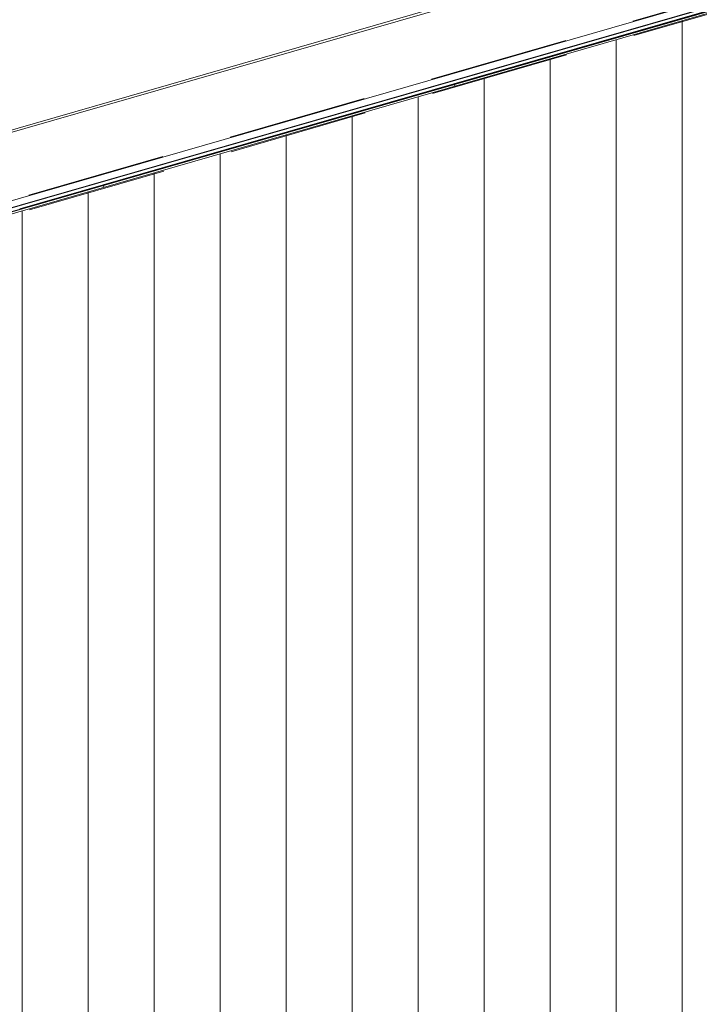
# Model space of a CAD drawing. Header units: millimetres. Extents: x -65 to 293624, y -1905 to 31061.
# Tile 53 of 256: x 36347 to 37376, y 17035 to 18527. Entities that reach past the tile are written whole.
import ezdxf

# ---------------------------------------------------------------- set-up
doc = ezdxf.new("R2010")
doc.units = ezdxf.units.MM
doc.header["$MEASUREMENT"] = 0
doc.linetypes.add('Hidden Line', pattern=[317.5, 211.666667, -105.833333])
for name, color, linetype in [('00 2D joon.AR', 7, 'Continuous'), ('1247 Fassaadi valgusti.AR', 7, 'Continuous'), ('1263 Katuse alusserv.AR', 7, 'Continuous'), ('1264 Katusevarustus.AR', 7, 'Continuous')]:
    doc.layers.add(name, color=color, linetype=linetype)

# ---------------------------------------------------------------- blocks, each defined once
blk = doc.blocks.new('*X255', base_point=(-38239, 12361.4))
at = {"layer": '1263 Katuse alusserv.AR', "color": 7, "linetype": 'Continuous', "lineweight": 13}
for p, q in [((37005.5, 18428.7), (37006.2, 18426.1)), ((36473.6, 18275.5), (36474.3, 18272.7))]:
    blk.add_line(p, q, dxfattribs=at)
blk.add_point((37006.2, 18426.1), dxfattribs=at)
blk.add_point((37006.2, 18426.1), dxfattribs=at)
blk.add_point((37006.2, 18426.1), dxfattribs=at)
blk.add_point((37006.2, 18426.1), dxfattribs=at)
blk = doc.blocks.new('*X256', base_point=(-38239, 12361.4))
at = {"layer": '1263 Katuse alusserv.AR', "color": 7, "linetype": 'Continuous', "lineweight": 13}
for p, q in [((37005.5, 18428.7), (37006.2, 18426.1)), ((36473.6, 18275.5), (36474.3, 18272.7))]:
    blk.add_line(p, q, dxfattribs=at)
blk.add_point((37006.2, 18426.1), dxfattribs=at)
blk.add_point((37006.2, 18426.1), dxfattribs=at)
blk.add_point((37006.2, 18426.1), dxfattribs=at)
blk.add_point((37006.2, 18426.1), dxfattribs=at)
blk = doc.blocks.new('*X261', base_point=(-38239, 12361.4))
at = {"layer": '1263 Katuse alusserv.AR', "color": 7, "linetype": 'Continuous', "lineweight": 13}
for p, q in [((37350.6, 18525.4), (37350.6, 18464.4)), ((37350.6, 18525.4), (37350.6, 18464.4)), ((37250.6, 18496.6), (37250.6, 18464.4)), ((37250.6, 18496.6), (37250.6, 18464.4)), ((37150.6, 18467.7), (37150.6, 18464.4)), ((37150.6, 18467.7), (37150.6, 18464.4)), ((37150.6, 18464.4), (37150.6, 18400.5)), ((37150.6, 18464.4), (37150.6, 18400.5)), ((37250.6, 18464.4), (37250.6, 18400.5)), ((37250.6, 18464.4), (37250.6, 18400.5)), ((37350.6, 18464.4), (37350.6, 18400.5)), ((37350.6, 18464.4), (37350.6, 18400.5)), ((37050.6, 18438.9), (37050.6, 18400.5)), ((37050.6, 18438.9), (37050.6, 18400.5)), ((36950.6, 18410.1), (36950.6, 18400.5)), ((36950.6, 18410.1), (36950.6, 18400.5)), ((36950.6, 18400.5), (36950.6, 18336.6)), ((36950.6, 18400.5), (36950.6, 18336.6)), ((37050.6, 18400.5), (37050.6, 18336.6)), ((37050.6, 18400.5), (37050.6, 18336.6)), ((37150.6, 18400.5), (37150.6, 18336.6)), ((37150.6, 18400.5), (37150.6, 18336.6)), ((37250.6, 18400.5), (37250.6, 18336.6)), ((37250.6, 18400.5), (37250.6, 18336.6)), ((37350.6, 18400.5), (37350.6, 18336.6)), ((37350.6, 18400.5), (37350.6, 18336.6)), ((36850.6, 18381.2), (36850.6, 18336.6)), ((36850.6, 18381.2), (36850.6, 18336.6)), ((36750.6, 18352.4), (36750.6, 18336.6)), ((36750.6, 18352.4), (36750.6, 18336.6)), ((36750.6, 18336.6), (36750.6, 18272.7)), ((36750.6, 18336.6), (36750.6, 18272.7)), ((36850.6, 18336.6), (36850.6, 18272.7)), ((36850.6, 18336.6), (36850.6, 18272.7)), ((36950.6, 18336.6), (36950.6, 18272.7)), ((36950.6, 18336.6), (36950.6, 18272.7)), ((37050.6, 18336.6), (37050.6, 18272.7)), ((37050.6, 18336.6), (37050.6, 18272.7)), ((37150.6, 18336.6), (37150.6, 18272.7)), ((37150.6, 18336.6), (37150.6, 18272.7)), ((37250.6, 18336.6), (37250.6, 18272.7)), ((37250.6, 18336.6), (37250.6, 18272.7)), ((37350.6, 18336.6), (37350.6, 18272.7)), ((37350.6, 18336.6), (37350.6, 18272.7)), ((36650.6, 18323.5), (36650.6, 18272.7)), ((36650.6, 18323.5), (36650.6, 18272.7)), ((36550.6, 18294.7), (36550.6, 18272.7)), ((36550.6, 18294.7), (36550.6, 18272.7)), ((36450.6, 18265.9), (36450.6, 18208.8)), ((36450.6, 18265.9), (36450.6, 18208.8)), ((36550.6, 18272.7), (36550.6, 18208.8)), ((36550.6, 18272.7), (36550.6, 18208.8)), ((36650.6, 18272.7), (36650.6, 18208.8)), ((36650.6, 18272.7), (36650.6, 18208.8)), ((36750.6, 18272.7), (36750.6, 18208.8)), ((36750.6, 18272.7), (36750.6, 18208.8)), ((36850.6, 18272.7), (36850.6, 18208.8)), ((36850.6, 18272.7), (36850.6, 18208.8)), ((36950.6, 18272.7), (36950.6, 18208.8)), ((36950.6, 18272.7), (36950.6, 18208.8)), ((37050.6, 18272.7), (37050.6, 18208.8)), ((37050.6, 18272.7), (37050.6, 18208.8)), ((37150.6, 18272.7), (37150.6, 18208.8)), ((37150.6, 18272.7), (37150.6, 18208.8)), ((37250.6, 18272.7), (37250.6, 18208.8)), ((37250.6, 18272.7), (37250.6, 18208.8)), ((37350.6, 18272.7), (37350.6, 18208.8)), ((37350.6, 18272.7), (37350.6, 18208.8)), ((36350.6, 18237), (36350.6, 18208.8)), ((36350.6, 18237), (36350.6, 18208.8)), ((36350.6, 18208.8), (36350.6, 18144.9)), ((36350.6, 18208.8), (36350.6, 18144.9)), ((36450.6, 18208.8), (36450.6, 18144.9)), ((36450.6, 18208.8), (36450.6, 18144.9)), ((36550.6, 18208.8), (36550.6, 18144.9)), ((36550.6, 18208.8), (36550.6, 18144.9)), ((36650.6, 18208.8), (36650.6, 18144.9)), ((36650.6, 18208.8), (36650.6, 18144.9)), ((36750.6, 18208.8), (36750.6, 18144.9)), ((36750.6, 18208.8), (36750.6, 18144.9)), ((36850.6, 18208.8), (36850.6, 18144.9)), ((36850.6, 18208.8), (36850.6, 18144.9)), ((36950.6, 18208.8), (36950.6, 18144.9)), ((36950.6, 18208.8), (36950.6, 18144.9)), ((37050.6, 18208.8), (37050.6, 18144.9)), ((37050.6, 18208.8), (37050.6, 18144.9)), ((37150.6, 18208.8), (37150.6, 18144.9)), ((37150.6, 18208.8), (37150.6, 18144.9)), ((37250.6, 18208.8), (37250.6, 18144.9)), ((37250.6, 18208.8), (37250.6, 18144.9)), ((37350.6, 18208.8), (37350.6, 18144.9)), ((37350.6, 18208.8), (37350.6, 18144.9)), ((36350.6, 18144.9), (36350.6, 18080.9)), ((36350.6, 18144.9), (36350.6, 18080.9)), ((36450.6, 18144.9), (36450.6, 18080.9)), ((36450.6, 18144.9), (36450.6, 18080.9)), ((36550.6, 18144.9), (36550.6, 18080.9)), ((36550.6, 18144.9), (36550.6, 18080.9)), ((36650.6, 18144.9), (36650.6, 18080.9)), ((36650.6, 18144.9), (36650.6, 18080.9)), ((36750.6, 18144.9), (36750.6, 18080.9)), ((36750.6, 18144.9), (36750.6, 18080.9)), ((36850.6, 18144.9), (36850.6, 18080.9)), ((36850.6, 18144.9), (36850.6, 18080.9)), ((36950.6, 18144.9), (36950.6, 18080.9)), ((36950.6, 18144.9), (36950.6, 18080.9)), ((37050.6, 18144.9), (37050.6, 18080.9)), ((37050.6, 18144.9), (37050.6, 18080.9)), ((37150.6, 18144.9), (37150.6, 18080.9)), ((37150.6, 18144.9), (37150.6, 18080.9)), ((37250.6, 18144.9), (37250.6, 18080.9)), ((37250.6, 18144.9), (37250.6, 18080.9)), ((37350.6, 18144.9), (37350.6, 18080.9)), ((37350.6, 18144.9), (37350.6, 18080.9)), ((36350.6, 18080.9), (36350.6, 18017)), ((36350.6, 18080.9), (36350.6, 18017)), ((36450.6, 18080.9), (36450.6, 18017)), ((36450.6, 18080.9), (36450.6, 18017)), ((36550.6, 18080.9), (36550.6, 18017)), ((36550.6, 18080.9), (36550.6, 18017)), ((36650.6, 18080.9), (36650.6, 18017)), ((36650.6, 18080.9), (36650.6, 18017)), ((36750.6, 18080.9), (36750.6, 18017)), ((36750.6, 18080.9), (36750.6, 18017)), ((36850.6, 18080.9), (36850.6, 18017)), ((36850.6, 18080.9), (36850.6, 18017)), ((36950.6, 18080.9), (36950.6, 18017)), ((36950.6, 18080.9), (36950.6, 18017)), ((37050.6, 18080.9), (37050.6, 18017)), ((37050.6, 18080.9), (37050.6, 18017)), ((37150.6, 18080.9), (37150.6, 18017)), ((37150.6, 18080.9), (37150.6, 18017)), ((37250.6, 18080.9), (37250.6, 18017)), ((37250.6, 18080.9), (37250.6, 18017)), ((37350.6, 18080.9), (37350.6, 18017)), ((37350.6, 18080.9), (37350.6, 18017)), ((36350.6, 18017), (36350.6, 17953.1)), ((36350.6, 18017), (36350.6, 17953.1)), ((36450.6, 18017), (36450.6, 17953.1)), ((36450.6, 18017), (36450.6, 17953.1)), ((36550.6, 18017), (36550.6, 17953.1)), ((36550.6, 18017), (36550.6, 17953.1)), ((36650.6, 18017), (36650.6, 17953.1)), ((36650.6, 18017), (36650.6, 17953.1)), ((36750.6, 18017), (36750.6, 17953.1)), ((36750.6, 18017), (36750.6, 17953.1)), ((36850.6, 18017), (36850.6, 17953.1)), ((36850.6, 18017), (36850.6, 17953.1)), ((36950.6, 18017), (36950.6, 17953.1)), ((36950.6, 18017), (36950.6, 17953.1)), ((37050.6, 18017), (37050.6, 17953.1)), ((37050.6, 18017), (37050.6, 17953.1)), ((37150.6, 18017), (37150.6, 17953.1)), ((37150.6, 18017), (37150.6, 17953.1)), ((37250.6, 18017), (37250.6, 17953.1)), ((37250.6, 18017), (37250.6, 17953.1)), ((37350.6, 18017), (37350.6, 17953.1)), ((37350.6, 18017), (37350.6, 17953.1)), ((36350.6, 17953.1), (36350.6, 17889.2)), ((36350.6, 17953.1), (36350.6, 17889.2)), ((36450.6, 17953.1), (36450.6, 17889.2)), ((36450.6, 17953.1), (36450.6, 17889.2)), ((36550.6, 17953.1), (36550.6, 17889.2)), ((36550.6, 17953.1), (36550.6, 17889.2)), ((36650.6, 17953.1), (36650.6, 17889.2)), ((36650.6, 17953.1), (36650.6, 17889.2)), ((36750.6, 17953.1), (36750.6, 17889.2)), ((36750.6, 17953.1), (36750.6, 17889.2)), ((36850.6, 17953.1), (36850.6, 17889.2)), ((36850.6, 17953.1), (36850.6, 17889.2)), ((36950.6, 17953.1), (36950.6, 17889.2)), ((36950.6, 17953.1), (36950.6, 17889.2)), ((37050.6, 17953.1), (37050.6, 17889.2)), ((37050.6, 17953.1), (37050.6, 17889.2)), ((37150.6, 17953.1), (37150.6, 17889.2)), ((37150.6, 17953.1), (37150.6, 17889.2)), ((37250.6, 17953.1), (37250.6, 17889.2)), ((37250.6, 17953.1), (37250.6, 17889.2)), ((37350.6, 17953.1), (37350.6, 17889.2)), ((37350.6, 17953.1), (37350.6, 17889.2)), ((36350.6, 17889.2), (36350.6, 17825.3)), ((36350.6, 17889.2), (36350.6, 17825.3)), ((36450.6, 17889.2), (36450.6, 17825.3)), ((36450.6, 17889.2), (36450.6, 17825.3)), ((36550.6, 17889.2), (36550.6, 17825.3)), ((36550.6, 17889.2), (36550.6, 17825.3)), ((36650.6, 17889.2), (36650.6, 17825.3)), ((36650.6, 17889.2), (36650.6, 17825.3)), ((36750.6, 17889.2), (36750.6, 17825.3)), ((36750.6, 17889.2), (36750.6, 17825.3)), ((36850.6, 17889.2), (36850.6, 17825.3)), ((36850.6, 17889.2), (36850.6, 17825.3)), ((36950.6, 17889.2), (36950.6, 17825.3)), ((36950.6, 17889.2), (36950.6, 17825.3)), ((37050.6, 17889.2), (37050.6, 17825.3)), ((37050.6, 17889.2), (37050.6, 17825.3)), ((37150.6, 17889.2), (37150.6, 17825.3)), ((37150.6, 17889.2), (37150.6, 17825.3)), ((37250.6, 17889.2), (37250.6, 17825.3)), ((37250.6, 17889.2), (37250.6, 17825.3)), ((37350.6, 17889.2), (37350.6, 17825.3)), ((37350.6, 17889.2), (37350.6, 17825.3)), ((36350.6, 17825.3), (36350.6, 17761.4)), ((36350.6, 17825.3), (36350.6, 17761.4)), ((36450.6, 17825.3), (36450.6, 17761.4)), ((36450.6, 17825.3), (36450.6, 17761.4)), ((36550.6, 17825.3), (36550.6, 17761.4)), ((36550.6, 17825.3), (36550.6, 17761.4)), ((36650.6, 17825.3), (36650.6, 17761.4)), ((36650.6, 17825.3), (36650.6, 17761.4)), ((36750.6, 17825.3), (36750.6, 17761.4)), ((36750.6, 17825.3), (36750.6, 17761.4)), ((36850.6, 17825.3), (36850.6, 17761.4)), ((36850.6, 17825.3), (36850.6, 17761.4)), ((36950.6, 17825.3), (36950.6, 17761.4)), ((36950.6, 17825.3), (36950.6, 17761.4)), ((37050.6, 17825.3), (37050.6, 17761.4)), ((37050.6, 17825.3), (37050.6, 17761.4)), ((37150.6, 17825.3), (37150.6, 17761.4)), ((37150.6, 17825.3), (37150.6, 17761.4)), ((37250.6, 17825.3), (37250.6, 17761.4)), ((37250.6, 17825.3), (37250.6, 17761.4)), ((37350.6, 17825.3), (37350.6, 17761.4)), ((37350.6, 17825.3), (37350.6, 17761.4)), ((36350.6, 17761.4), (36350.6, 17697.4)), ((36350.6, 17761.4), (36350.6, 17697.4)), ((36450.6, 17761.4), (36450.6, 17697.4)), ((36450.6, 17761.4), (36450.6, 17697.4)), ((36550.6, 17761.4), (36550.6, 17697.4)), ((36550.6, 17761.4), (36550.6, 17697.4)), ((36650.6, 17761.4), (36650.6, 17697.4)), ((36650.6, 17761.4), (36650.6, 17697.4)), ((36750.6, 17761.4), (36750.6, 17697.4)), ((36750.6, 17761.4), (36750.6, 17697.4)), ((36850.6, 17761.4), (36850.6, 17697.4)), ((36850.6, 17761.4), (36850.6, 17697.4)), ((36950.6, 17761.4), (36950.6, 17697.4)), ((36950.6, 17761.4), (36950.6, 17697.4)), ((37050.6, 17761.4), (37050.6, 17697.4)), ((37050.6, 17761.4), (37050.6, 17697.4)), ((37150.6, 17761.4), (37150.6, 17697.4)), ((37150.6, 17761.4), (37150.6, 17697.4)), ((37250.6, 17761.4), (37250.6, 17697.4)), ((37250.6, 17761.4), (37250.6, 17697.4)), ((37350.6, 17761.4), (37350.6, 17697.4)), ((37350.6, 17761.4), (37350.6, 17697.4)), ((36350.6, 17697.4), (36350.6, 17633.5)), ((36350.6, 17697.4), (36350.6, 17633.5)), ((36450.6, 17697.4), (36450.6, 17633.5)), ((36450.6, 17697.4), (36450.6, 17633.5)), ((36550.6, 17697.4), (36550.6, 17633.5)), ((36550.6, 17697.4), (36550.6, 17633.5)), ((36650.6, 17697.4), (36650.6, 17633.5)), ((36650.6, 17697.4), (36650.6, 17633.5)), ((36750.6, 17697.4), (36750.6, 17633.5)), ((36750.6, 17697.4), (36750.6, 17633.5)), ((36850.6, 17697.4), (36850.6, 17633.5)), ((36850.6, 17697.4), (36850.6, 17633.5)), ((36950.6, 17697.4), (36950.6, 17633.5)), ((36950.6, 17697.4), (36950.6, 17633.5)), ((37050.6, 17697.4), (37050.6, 17633.5)), ((37050.6, 17697.4), (37050.6, 17633.5)), ((37150.6, 17697.4), (37150.6, 17633.5)), ((37150.6, 17697.4), (37150.6, 17633.5)), ((37250.6, 17697.4), (37250.6, 17633.5)), ((37250.6, 17697.4), (37250.6, 17633.5)), ((37350.6, 17697.4), (37350.6, 17633.5)), ((37350.6, 17697.4), (37350.6, 17633.5)), ((36350.6, 17633.5), (36350.6, 17569.6)), ((36350.6, 17633.5), (36350.6, 17569.6)), ((36450.6, 17633.5), (36450.6, 17569.6)), ((36450.6, 17633.5), (36450.6, 17569.6)), ((36550.6, 17633.5), (36550.6, 17569.6)), ((36550.6, 17633.5), (36550.6, 17569.6)), ((36650.6, 17633.5), (36650.6, 17569.6)), ((36650.6, 17633.5), (36650.6, 17569.6)), ((36750.6, 17633.5), (36750.6, 17569.6)), ((36750.6, 17633.5), (36750.6, 17569.6)), ((36850.6, 17633.5), (36850.6, 17569.6)), ((36850.6, 17633.5), (36850.6, 17569.6)), ((36950.6, 17633.5), (36950.6, 17569.6)), ((36950.6, 17633.5), (36950.6, 17569.6)), ((37050.6, 17633.5), (37050.6, 17569.6)), ((37050.6, 17633.5), (37050.6, 17569.6)), ((37150.6, 17633.5), (37150.6, 17569.6)), ((37150.6, 17633.5), (37150.6, 17569.6)), ((37250.6, 17633.5), (37250.6, 17569.6)), ((37250.6, 17633.5), (37250.6, 17569.6)), ((37350.6, 17633.5), (37350.6, 17569.6)), ((37350.6, 17633.5), (37350.6, 17569.6)), ((36350.6, 17569.6), (36350.6, 17505.7)), ((36350.6, 17569.6), (36350.6, 17505.7)), ((36450.6, 17569.6), (36450.6, 17505.7)), ((36450.6, 17569.6), (36450.6, 17505.7)), ((36550.6, 17569.6), (36550.6, 17505.7)), ((36550.6, 17569.6), (36550.6, 17505.7)), ((36650.6, 17569.6), (36650.6, 17505.7)), ((36650.6, 17569.6), (36650.6, 17505.7)), ((36750.6, 17569.6), (36750.6, 17505.7)), ((36750.6, 17569.6), (36750.6, 17505.7)), ((36850.6, 17569.6), (36850.6, 17505.7)), ((36850.6, 17569.6), (36850.6, 17505.7)), ((36950.6, 17569.6), (36950.6, 17505.7)), ((36950.6, 17569.6), (36950.6, 17505.7)), ((37050.6, 17569.6), (37050.6, 17505.7)), ((37050.6, 17569.6), (37050.6, 17505.7)), ((37150.6, 17569.6), (37150.6, 17505.7)), ((37150.6, 17569.6), (37150.6, 17505.7)), ((37250.6, 17569.6), (37250.6, 17505.7)), ((37250.6, 17569.6), (37250.6, 17505.7)), ((37350.6, 17569.6), (37350.6, 17505.7)), ((37350.6, 17569.6), (37350.6, 17505.7)), ((36350.6, 17505.7), (36350.6, 17441.8)), ((36350.6, 17505.7), (36350.6, 17441.8)), ((36450.6, 17505.7), (36450.6, 17441.8)), ((36450.6, 17505.7), (36450.6, 17441.8)), ((36550.6, 17505.7), (36550.6, 17441.8)), ((36550.6, 17505.7), (36550.6, 17441.8)), ((36650.6, 17505.7), (36650.6, 17441.8)), ((36650.6, 17505.7), (36650.6, 17441.8)), ((36750.6, 17505.7), (36750.6, 17441.8)), ((36750.6, 17505.7), (36750.6, 17441.8)), ((36850.6, 17505.7), (36850.6, 17441.8)), ((36850.6, 17505.7), (36850.6, 17441.8)), ((36950.6, 17505.7), (36950.6, 17441.8)), ((36950.6, 17505.7), (36950.6, 17441.8)), ((37050.6, 17505.7), (37050.6, 17441.8)), ((37050.6, 17505.7), (37050.6, 17441.8)), ((37150.6, 17505.7), (37150.6, 17441.8)), ((37150.6, 17505.7), (37150.6, 17441.8)), ((37250.6, 17505.7), (37250.6, 17441.8)), ((37250.6, 17505.7), (37250.6, 17441.8)), ((37350.6, 17505.7), (37350.6, 17441.8)), ((37350.6, 17505.7), (37350.6, 17441.8)), ((36350.6, 17441.8), (36350.6, 17377.9)), ((36350.6, 17441.8), (36350.6, 17377.9)), ((36450.6, 17441.8), (36450.6, 17377.9)), ((36450.6, 17441.8), (36450.6, 17377.9)), ((36550.6, 17441.8), (36550.6, 17377.9)), ((36550.6, 17441.8), (36550.6, 17377.9)), ((36650.6, 17441.8), (36650.6, 17377.9)), ((36650.6, 17441.8), (36650.6, 17377.9)), ((36750.6, 17441.8), (36750.6, 17377.9)), ((36750.6, 17441.8), (36750.6, 17377.9)), ((36850.6, 17441.8), (36850.6, 17377.9)), ((36850.6, 17441.8), (36850.6, 17377.9)), ((36950.6, 17441.8), (36950.6, 17377.9)), ((36950.6, 17441.8), (36950.6, 17377.9)), ((37050.6, 17441.8), (37050.6, 17377.9)), ((37050.6, 17441.8), (37050.6, 17377.9)), ((37150.6, 17441.8), (37150.6, 17377.9)), ((37150.6, 17441.8), (37150.6, 17377.9)), ((37250.6, 17441.8), (37250.6, 17377.9)), ((37250.6, 17441.8), (37250.6, 17377.9)), ((37350.6, 17441.8), (37350.6, 17377.9)), ((37350.6, 17441.8), (37350.6, 17377.9)), ((36350.6, 17377.9), (36350.6, 17313.9)), ((36350.6, 17377.9), (36350.6, 17313.9)), ((36450.6, 17377.9), (36450.6, 17313.9)), ((36450.6, 17377.9), (36450.6, 17313.9)), ((36550.6, 17377.9), (36550.6, 17313.9)), ((36550.6, 17377.9), (36550.6, 17313.9)), ((36650.6, 17377.9), (36650.6, 17313.9)), ((36650.6, 17377.9), (36650.6, 17313.9)), ((36750.6, 17377.9), (36750.6, 17313.9)), ((36750.6, 17377.9), (36750.6, 17313.9)), ((36850.6, 17377.9), (36850.6, 17313.9)), ((36850.6, 17377.9), (36850.6, 17313.9)), ((36950.6, 17377.9), (36950.6, 17313.9)), ((36950.6, 17377.9), (36950.6, 17313.9)), ((37050.6, 17377.9), (37050.6, 17313.9)), ((37050.6, 17377.9), (37050.6, 17313.9)), ((37150.6, 17377.9), (37150.6, 17313.9)), ((37150.6, 17377.9), (37150.6, 17313.9)), ((37250.6, 17377.9), (37250.6, 17313.9)), ((37250.6, 17377.9), (37250.6, 17313.9)), ((37350.6, 17377.9), (37350.6, 17313.9)), ((37350.6, 17377.9), (37350.6, 17313.9)), ((36350.6, 17313.9), (36350.6, 17250)), ((36350.6, 17313.9), (36350.6, 17250)), ((36450.6, 17313.9), (36450.6, 17250)), ((36450.6, 17313.9), (36450.6, 17250)), ((36550.6, 17313.9), (36550.6, 17250)), ((36550.6, 17313.9), (36550.6, 17250)), ((36650.6, 17313.9), (36650.6, 17250)), ((36650.6, 17313.9), (36650.6, 17250)), ((36750.6, 17313.9), (36750.6, 17250)), ((36750.6, 17313.9), (36750.6, 17250)), ((36850.6, 17313.9), (36850.6, 17250)), ((36850.6, 17313.9), (36850.6, 17250)), ((36950.6, 17313.9), (36950.6, 17250)), ((36950.6, 17313.9), (36950.6, 17250)), ((37050.6, 17313.9), (37050.6, 17250)), ((37050.6, 17313.9), (37050.6, 17250)), ((37150.6, 17313.9), (37150.6, 17250)), ((37150.6, 17313.9), (37150.6, 17250)), ((37250.6, 17313.9), (37250.6, 17250)), ((37250.6, 17313.9), (37250.6, 17250)), ((37350.6, 17313.9), (37350.6, 17250)), ((37350.6, 17313.9), (37350.6, 17250)), ((36350.6, 17250), (36350.6, 17186.1)), ((36350.6, 17250), (36350.6, 17186.1)), ((36450.6, 17250), (36450.6, 17186.1)), ((36450.6, 17250), (36450.6, 17186.1)), ((36550.6, 17250), (36550.6, 17186.1)), ((36550.6, 17250), (36550.6, 17186.1)), ((36650.6, 17250), (36650.6, 17186.1)), ((36650.6, 17250), (36650.6, 17186.1)), ((36750.6, 17250), (36750.6, 17186.1)), ((36750.6, 17250), (36750.6, 17186.1)), ((36850.6, 17250), (36850.6, 17186.1)), ((36850.6, 17250), (36850.6, 17186.1)), ((36950.6, 17250), (36950.6, 17186.1)), ((36950.6, 17250), (36950.6, 17186.1)), ((37050.6, 17250), (37050.6, 17186.1)), ((37050.6, 17250), (37050.6, 17186.1)), ((37150.6, 17250), (37150.6, 17186.1)), ((37150.6, 17250), (37150.6, 17186.1)), ((37250.6, 17250), (37250.6, 17186.1)), ((37250.6, 17250), (37250.6, 17186.1)), ((37350.6, 17250), (37350.6, 17186.1)), ((37350.6, 17250), (37350.6, 17186.1)), ((36350.6, 17186.1), (36350.6, 17122.2)), ((36350.6, 17186.1), (36350.6, 17122.2)), ((36450.6, 17186.1), (36450.6, 17122.2)), ((36450.6, 17186.1), (36450.6, 17122.2)), ((36550.6, 17186.1), (36550.6, 17122.2)), ((36550.6, 17186.1), (36550.6, 17122.2)), ((36650.6, 17186.1), (36650.6, 17122.2)), ((36650.6, 17186.1), (36650.6, 17122.2)), ((36750.6, 17186.1), (36750.6, 17122.2)), ((36750.6, 17186.1), (36750.6, 17122.2)), ((36850.6, 17186.1), (36850.6, 17122.2)), ((36850.6, 17186.1), (36850.6, 17122.2)), ((36950.6, 17186.1), (36950.6, 17122.2)), ((36950.6, 17186.1), (36950.6, 17122.2)), ((37050.6, 17186.1), (37050.6, 17122.2)), ((37050.6, 17186.1), (37050.6, 17122.2)), ((37150.6, 17186.1), (37150.6, 17122.2)), ((37150.6, 17186.1), (37150.6, 17122.2)), ((37250.6, 17186.1), (37250.6, 17122.2)), ((37250.6, 17186.1), (37250.6, 17122.2)), ((37350.6, 17186.1), (37350.6, 17122.2)), ((37350.6, 17186.1), (37350.6, 17122.2)), ((36350.6, 17122.2), (36350.6, 17058.3)), ((36350.6, 17122.2), (36350.6, 17058.3)), ((36450.6, 17122.2), (36450.6, 17058.3)), ((36450.6, 17122.2), (36450.6, 17058.3)), ((36550.6, 17122.2), (36550.6, 17058.3)), ((36550.6, 17122.2), (36550.6, 17058.3)), ((36650.6, 17122.2), (36650.6, 17058.3)), ((36650.6, 17122.2), (36650.6, 17058.3)), ((36750.6, 17122.2), (36750.6, 17058.3)), ((36750.6, 17122.2), (36750.6, 17058.3)), ((36850.6, 17122.2), (36850.6, 17058.3)), ((36850.6, 17122.2), (36850.6, 17058.3)), ((36950.6, 17122.2), (36950.6, 17058.3)), ((36950.6, 17122.2), (36950.6, 17058.3)), ((37050.6, 17122.2), (37050.6, 17058.3)), ((37050.6, 17122.2), (37050.6, 17058.3)), ((37150.6, 17122.2), (37150.6, 17058.3)), ((37150.6, 17122.2), (37150.6, 17058.3)), ((37250.6, 17122.2), (37250.6, 17058.3)), ((37250.6, 17122.2), (37250.6, 17058.3)), ((37350.6, 17122.2), (37350.6, 17058.3)), ((37350.6, 17122.2), (37350.6, 17058.3)), ((36350.6, 17058.3), (36350.6, 16994.4)), ((36350.6, 17058.3), (36350.6, 16994.4)), ((36450.6, 17058.3), (36450.6, 16994.4)), ((36450.6, 17058.3), (36450.6, 16994.4)), ((36550.6, 17058.3), (36550.6, 16994.4)), ((36550.6, 17058.3), (36550.6, 16994.4)), ((36650.6, 17058.3), (36650.6, 16994.4)), ((36650.6, 17058.3), (36650.6, 16994.4)), ((36750.6, 17058.3), (36750.6, 16994.4)), ((36750.6, 17058.3), (36750.6, 16994.4)), ((36850.6, 17058.3), (36850.6, 16994.4)), ((36850.6, 17058.3), (36850.6, 16994.4)), ((36950.6, 17058.3), (36950.6, 16994.4)), ((36950.6, 17058.3), (36950.6, 16994.4)), ((37050.6, 17058.3), (37050.6, 16994.4)), ((37050.6, 17058.3), (37050.6, 16994.4)), ((37150.6, 17058.3), (37150.6, 16994.4)), ((37150.6, 17058.3), (37150.6, 16994.4)), ((37250.6, 17058.3), (37250.6, 16994.4)), ((37250.6, 17058.3), (37250.6, 16994.4)), ((37350.6, 17058.3), (37350.6, 16994.4)), ((37350.6, 17058.3), (37350.6, 16994.4))]:
    blk.add_line(p, q, dxfattribs=at)
blk = doc.blocks.new('*X262', base_point=(-38239, 12361.4))
at = {"layer": '1263 Katuse alusserv.AR', "color": 7, "linetype": 'Continuous', "lineweight": 13}
for p, q in [((37350.6, 18525.4), (37350.6, 18464.4)), ((37350.6, 18525.4), (37350.6, 18464.4)), ((37250.6, 18496.6), (37250.6, 18464.4)), ((37250.6, 18496.6), (37250.6, 18464.4)), ((37150.6, 18467.7), (37150.6, 18464.4)), ((37150.6, 18467.7), (37150.6, 18464.4)), ((37150.6, 18464.4), (37150.6, 18400.5)), ((37150.6, 18464.4), (37150.6, 18400.5)), ((37250.6, 18464.4), (37250.6, 18400.5)), ((37250.6, 18464.4), (37250.6, 18400.5)), ((37350.6, 18464.4), (37350.6, 18400.5)), ((37350.6, 18464.4), (37350.6, 18400.5)), ((37050.6, 18438.9), (37050.6, 18400.5)), ((37050.6, 18438.9), (37050.6, 18400.5)), ((36950.6, 18410.1), (36950.6, 18400.5)), ((36950.6, 18410.1), (36950.6, 18400.5)), ((36950.6, 18400.5), (36950.6, 18336.6)), ((36950.6, 18400.5), (36950.6, 18336.6)), ((37050.6, 18400.5), (37050.6, 18336.6)), ((37050.6, 18400.5), (37050.6, 18336.6)), ((37150.6, 18400.5), (37150.6, 18336.6)), ((37150.6, 18400.5), (37150.6, 18336.6)), ((37250.6, 18400.5), (37250.6, 18336.6)), ((37250.6, 18400.5), (37250.6, 18336.6)), ((37350.6, 18400.5), (37350.6, 18336.6)), ((37350.6, 18400.5), (37350.6, 18336.6)), ((36850.6, 18381.2), (36850.6, 18336.6)), ((36850.6, 18381.2), (36850.6, 18336.6)), ((36750.6, 18352.4), (36750.6, 18336.6)), ((36750.6, 18352.4), (36750.6, 18336.6)), ((36750.6, 18336.6), (36750.6, 18272.7)), ((36750.6, 18336.6), (36750.6, 18272.7)), ((36850.6, 18336.6), (36850.6, 18272.7)), ((36850.6, 18336.6), (36850.6, 18272.7)), ((36950.6, 18336.6), (36950.6, 18272.7)), ((36950.6, 18336.6), (36950.6, 18272.7)), ((37050.6, 18336.6), (37050.6, 18272.7)), ((37050.6, 18336.6), (37050.6, 18272.7)), ((37150.6, 18336.6), (37150.6, 18272.7)), ((37150.6, 18336.6), (37150.6, 18272.7)), ((37250.6, 18336.6), (37250.6, 18272.7)), ((37250.6, 18336.6), (37250.6, 18272.7)), ((37350.6, 18336.6), (37350.6, 18272.7)), ((37350.6, 18336.6), (37350.6, 18272.7)), ((36650.6, 18323.5), (36650.6, 18272.7)), ((36650.6, 18323.5), (36650.6, 18272.7)), ((36550.6, 18294.7), (36550.6, 18272.7)), ((36550.6, 18294.7), (36550.6, 18272.7)), ((36450.6, 18265.9), (36450.6, 18208.8)), ((36450.6, 18265.9), (36450.6, 18208.8)), ((36550.6, 18272.7), (36550.6, 18208.8)), ((36550.6, 18272.7), (36550.6, 18208.8)), ((36650.6, 18272.7), (36650.6, 18208.8)), ((36650.6, 18272.7), (36650.6, 18208.8)), ((36750.6, 18272.7), (36750.6, 18208.8)), ((36750.6, 18272.7), (36750.6, 18208.8)), ((36850.6, 18272.7), (36850.6, 18208.8)), ((36850.6, 18272.7), (36850.6, 18208.8)), ((36950.6, 18272.7), (36950.6, 18208.8)), ((36950.6, 18272.7), (36950.6, 18208.8)), ((37050.6, 18272.7), (37050.6, 18208.8)), ((37050.6, 18272.7), (37050.6, 18208.8)), ((37150.6, 18272.7), (37150.6, 18208.8)), ((37150.6, 18272.7), (37150.6, 18208.8)), ((37250.6, 18272.7), (37250.6, 18208.8)), ((37250.6, 18272.7), (37250.6, 18208.8)), ((37350.6, 18272.7), (37350.6, 18208.8)), ((37350.6, 18272.7), (37350.6, 18208.8)), ((36350.6, 18237), (36350.6, 18208.8)), ((36350.6, 18237), (36350.6, 18208.8)), ((36350.6, 18208.8), (36350.6, 18144.9)), ((36350.6, 18208.8), (36350.6, 18144.9)), ((36450.6, 18208.8), (36450.6, 18144.9)), ((36450.6, 18208.8), (36450.6, 18144.9)), ((36550.6, 18208.8), (36550.6, 18144.9)), ((36550.6, 18208.8), (36550.6, 18144.9)), ((36650.6, 18208.8), (36650.6, 18144.9)), ((36650.6, 18208.8), (36650.6, 18144.9)), ((36750.6, 18208.8), (36750.6, 18144.9)), ((36750.6, 18208.8), (36750.6, 18144.9)), ((36850.6, 18208.8), (36850.6, 18144.9)), ((36850.6, 18208.8), (36850.6, 18144.9)), ((36950.6, 18208.8), (36950.6, 18144.9)), ((36950.6, 18208.8), (36950.6, 18144.9)), ((37050.6, 18208.8), (37050.6, 18144.9)), ((37050.6, 18208.8), (37050.6, 18144.9)), ((37150.6, 18208.8), (37150.6, 18144.9)), ((37150.6, 18208.8), (37150.6, 18144.9)), ((37250.6, 18208.8), (37250.6, 18144.9)), ((37250.6, 18208.8), (37250.6, 18144.9)), ((37350.6, 18208.8), (37350.6, 18144.9)), ((37350.6, 18208.8), (37350.6, 18144.9)), ((36350.6, 18144.9), (36350.6, 18080.9)), ((36350.6, 18144.9), (36350.6, 18080.9)), ((36450.6, 18144.9), (36450.6, 18080.9)), ((36450.6, 18144.9), (36450.6, 18080.9)), ((36550.6, 18144.9), (36550.6, 18080.9)), ((36550.6, 18144.9), (36550.6, 18080.9)), ((36650.6, 18144.9), (36650.6, 18080.9)), ((36650.6, 18144.9), (36650.6, 18080.9)), ((36750.6, 18144.9), (36750.6, 18080.9)), ((36750.6, 18144.9), (36750.6, 18080.9)), ((36850.6, 18144.9), (36850.6, 18080.9)), ((36850.6, 18144.9), (36850.6, 18080.9)), ((36950.6, 18144.9), (36950.6, 18080.9)), ((36950.6, 18144.9), (36950.6, 18080.9)), ((37050.6, 18144.9), (37050.6, 18080.9)), ((37050.6, 18144.9), (37050.6, 18080.9)), ((37150.6, 18144.9), (37150.6, 18080.9)), ((37150.6, 18144.9), (37150.6, 18080.9)), ((37250.6, 18144.9), (37250.6, 18080.9)), ((37250.6, 18144.9), (37250.6, 18080.9)), ((37350.6, 18144.9), (37350.6, 18080.9)), ((37350.6, 18144.9), (37350.6, 18080.9)), ((36350.6, 18080.9), (36350.6, 18017)), ((36350.6, 18080.9), (36350.6, 18017)), ((36450.6, 18080.9), (36450.6, 18017)), ((36450.6, 18080.9), (36450.6, 18017)), ((36550.6, 18080.9), (36550.6, 18017)), ((36550.6, 18080.9), (36550.6, 18017)), ((36650.6, 18080.9), (36650.6, 18017)), ((36650.6, 18080.9), (36650.6, 18017)), ((36750.6, 18080.9), (36750.6, 18017)), ((36750.6, 18080.9), (36750.6, 18017)), ((36850.6, 18080.9), (36850.6, 18017)), ((36850.6, 18080.9), (36850.6, 18017)), ((36950.6, 18080.9), (36950.6, 18017)), ((36950.6, 18080.9), (36950.6, 18017)), ((37050.6, 18080.9), (37050.6, 18017)), ((37050.6, 18080.9), (37050.6, 18017)), ((37150.6, 18080.9), (37150.6, 18017)), ((37150.6, 18080.9), (37150.6, 18017)), ((37250.6, 18080.9), (37250.6, 18017)), ((37250.6, 18080.9), (37250.6, 18017)), ((37350.6, 18080.9), (37350.6, 18017)), ((37350.6, 18080.9), (37350.6, 18017)), ((36350.6, 18017), (36350.6, 17953.1)), ((36350.6, 18017), (36350.6, 17953.1)), ((36450.6, 18017), (36450.6, 17953.1)), ((36450.6, 18017), (36450.6, 17953.1)), ((36550.6, 18017), (36550.6, 17953.1)), ((36550.6, 18017), (36550.6, 17953.1)), ((36650.6, 18017), (36650.6, 17953.1)), ((36650.6, 18017), (36650.6, 17953.1)), ((36750.6, 18017), (36750.6, 17953.1)), ((36750.6, 18017), (36750.6, 17953.1)), ((36850.6, 18017), (36850.6, 17953.1)), ((36850.6, 18017), (36850.6, 17953.1)), ((36950.6, 18017), (36950.6, 17953.1)), ((36950.6, 18017), (36950.6, 17953.1)), ((37050.6, 18017), (37050.6, 17953.1)), ((37050.6, 18017), (37050.6, 17953.1)), ((37150.6, 18017), (37150.6, 17953.1)), ((37150.6, 18017), (37150.6, 17953.1)), ((37250.6, 18017), (37250.6, 17953.1)), ((37250.6, 18017), (37250.6, 17953.1)), ((37350.6, 18017), (37350.6, 17953.1)), ((37350.6, 18017), (37350.6, 17953.1)), ((36350.6, 17953.1), (36350.6, 17889.2)), ((36350.6, 17953.1), (36350.6, 17889.2)), ((36450.6, 17953.1), (36450.6, 17889.2)), ((36450.6, 17953.1), (36450.6, 17889.2)), ((36550.6, 17953.1), (36550.6, 17889.2)), ((36550.6, 17953.1), (36550.6, 17889.2)), ((36650.6, 17953.1), (36650.6, 17889.2)), ((36650.6, 17953.1), (36650.6, 17889.2)), ((36750.6, 17953.1), (36750.6, 17889.2)), ((36750.6, 17953.1), (36750.6, 17889.2)), ((36850.6, 17953.1), (36850.6, 17889.2)), ((36850.6, 17953.1), (36850.6, 17889.2)), ((36950.6, 17953.1), (36950.6, 17889.2)), ((36950.6, 17953.1), (36950.6, 17889.2)), ((37050.6, 17953.1), (37050.6, 17889.2)), ((37050.6, 17953.1), (37050.6, 17889.2)), ((37150.6, 17953.1), (37150.6, 17889.2)), ((37150.6, 17953.1), (37150.6, 17889.2)), ((37250.6, 17953.1), (37250.6, 17889.2)), ((37250.6, 17953.1), (37250.6, 17889.2)), ((37350.6, 17953.1), (37350.6, 17889.2)), ((37350.6, 17953.1), (37350.6, 17889.2)), ((36350.6, 17889.2), (36350.6, 17825.3)), ((36350.6, 17889.2), (36350.6, 17825.3)), ((36450.6, 17889.2), (36450.6, 17825.3)), ((36450.6, 17889.2), (36450.6, 17825.3)), ((36550.6, 17889.2), (36550.6, 17825.3)), ((36550.6, 17889.2), (36550.6, 17825.3)), ((36650.6, 17889.2), (36650.6, 17825.3)), ((36650.6, 17889.2), (36650.6, 17825.3)), ((36750.6, 17889.2), (36750.6, 17825.3)), ((36750.6, 17889.2), (36750.6, 17825.3)), ((36850.6, 17889.2), (36850.6, 17825.3)), ((36850.6, 17889.2), (36850.6, 17825.3)), ((36950.6, 17889.2), (36950.6, 17825.3)), ((36950.6, 17889.2), (36950.6, 17825.3)), ((37050.6, 17889.2), (37050.6, 17825.3)), ((37050.6, 17889.2), (37050.6, 17825.3)), ((37150.6, 17889.2), (37150.6, 17825.3)), ((37150.6, 17889.2), (37150.6, 17825.3)), ((37250.6, 17889.2), (37250.6, 17825.3)), ((37250.6, 17889.2), (37250.6, 17825.3)), ((37350.6, 17889.2), (37350.6, 17825.3)), ((37350.6, 17889.2), (37350.6, 17825.3)), ((36350.6, 17825.3), (36350.6, 17761.4)), ((36350.6, 17825.3), (36350.6, 17761.4)), ((36450.6, 17825.3), (36450.6, 17761.4)), ((36450.6, 17825.3), (36450.6, 17761.4)), ((36550.6, 17825.3), (36550.6, 17761.4)), ((36550.6, 17825.3), (36550.6, 17761.4)), ((36650.6, 17825.3), (36650.6, 17761.4)), ((36650.6, 17825.3), (36650.6, 17761.4)), ((36750.6, 17825.3), (36750.6, 17761.4)), ((36750.6, 17825.3), (36750.6, 17761.4)), ((36850.6, 17825.3), (36850.6, 17761.4)), ((36850.6, 17825.3), (36850.6, 17761.4)), ((36950.6, 17825.3), (36950.6, 17761.4)), ((36950.6, 17825.3), (36950.6, 17761.4)), ((37050.6, 17825.3), (37050.6, 17761.4)), ((37050.6, 17825.3), (37050.6, 17761.4)), ((37150.6, 17825.3), (37150.6, 17761.4)), ((37150.6, 17825.3), (37150.6, 17761.4)), ((37250.6, 17825.3), (37250.6, 17761.4)), ((37250.6, 17825.3), (37250.6, 17761.4)), ((37350.6, 17825.3), (37350.6, 17761.4)), ((37350.6, 17825.3), (37350.6, 17761.4)), ((36350.6, 17761.4), (36350.6, 17697.4)), ((36350.6, 17761.4), (36350.6, 17697.4)), ((36450.6, 17761.4), (36450.6, 17697.4)), ((36450.6, 17761.4), (36450.6, 17697.4)), ((36550.6, 17761.4), (36550.6, 17697.4)), ((36550.6, 17761.4), (36550.6, 17697.4)), ((36650.6, 17761.4), (36650.6, 17697.4)), ((36650.6, 17761.4), (36650.6, 17697.4)), ((36750.6, 17761.4), (36750.6, 17697.4)), ((36750.6, 17761.4), (36750.6, 17697.4)), ((36850.6, 17761.4), (36850.6, 17697.4)), ((36850.6, 17761.4), (36850.6, 17697.4)), ((36950.6, 17761.4), (36950.6, 17697.4)), ((36950.6, 17761.4), (36950.6, 17697.4)), ((37050.6, 17761.4), (37050.6, 17697.4)), ((37050.6, 17761.4), (37050.6, 17697.4)), ((37150.6, 17761.4), (37150.6, 17697.4)), ((37150.6, 17761.4), (37150.6, 17697.4)), ((37250.6, 17761.4), (37250.6, 17697.4)), ((37250.6, 17761.4), (37250.6, 17697.4)), ((37350.6, 17761.4), (37350.6, 17697.4)), ((37350.6, 17761.4), (37350.6, 17697.4)), ((36350.6, 17697.4), (36350.6, 17633.5)), ((36350.6, 17697.4), (36350.6, 17633.5)), ((36450.6, 17697.4), (36450.6, 17633.5)), ((36450.6, 17697.4), (36450.6, 17633.5)), ((36550.6, 17697.4), (36550.6, 17633.5)), ((36550.6, 17697.4), (36550.6, 17633.5)), ((36650.6, 17697.4), (36650.6, 17633.5)), ((36650.6, 17697.4), (36650.6, 17633.5)), ((36750.6, 17697.4), (36750.6, 17633.5)), ((36750.6, 17697.4), (36750.6, 17633.5)), ((36850.6, 17697.4), (36850.6, 17633.5)), ((36850.6, 17697.4), (36850.6, 17633.5)), ((36950.6, 17697.4), (36950.6, 17633.5)), ((36950.6, 17697.4), (36950.6, 17633.5)), ((37050.6, 17697.4), (37050.6, 17633.5)), ((37050.6, 17697.4), (37050.6, 17633.5)), ((37150.6, 17697.4), (37150.6, 17633.5)), ((37150.6, 17697.4), (37150.6, 17633.5)), ((37250.6, 17697.4), (37250.6, 17633.5)), ((37250.6, 17697.4), (37250.6, 17633.5)), ((37350.6, 17697.4), (37350.6, 17633.5)), ((37350.6, 17697.4), (37350.6, 17633.5)), ((36350.6, 17633.5), (36350.6, 17569.6)), ((36350.6, 17633.5), (36350.6, 17569.6)), ((36450.6, 17633.5), (36450.6, 17569.6)), ((36450.6, 17633.5), (36450.6, 17569.6)), ((36550.6, 17633.5), (36550.6, 17569.6)), ((36550.6, 17633.5), (36550.6, 17569.6)), ((36650.6, 17633.5), (36650.6, 17569.6)), ((36650.6, 17633.5), (36650.6, 17569.6)), ((36750.6, 17633.5), (36750.6, 17569.6)), ((36750.6, 17633.5), (36750.6, 17569.6)), ((36850.6, 17633.5), (36850.6, 17569.6)), ((36850.6, 17633.5), (36850.6, 17569.6)), ((36950.6, 17633.5), (36950.6, 17569.6)), ((36950.6, 17633.5), (36950.6, 17569.6)), ((37050.6, 17633.5), (37050.6, 17569.6)), ((37050.6, 17633.5), (37050.6, 17569.6)), ((37150.6, 17633.5), (37150.6, 17569.6)), ((37150.6, 17633.5), (37150.6, 17569.6)), ((37250.6, 17633.5), (37250.6, 17569.6)), ((37250.6, 17633.5), (37250.6, 17569.6)), ((37350.6, 17633.5), (37350.6, 17569.6)), ((37350.6, 17633.5), (37350.6, 17569.6)), ((36350.6, 17569.6), (36350.6, 17505.7)), ((36350.6, 17569.6), (36350.6, 17505.7)), ((36450.6, 17569.6), (36450.6, 17505.7)), ((36450.6, 17569.6), (36450.6, 17505.7)), ((36550.6, 17569.6), (36550.6, 17505.7)), ((36550.6, 17569.6), (36550.6, 17505.7)), ((36650.6, 17569.6), (36650.6, 17505.7)), ((36650.6, 17569.6), (36650.6, 17505.7)), ((36750.6, 17569.6), (36750.6, 17505.7)), ((36750.6, 17569.6), (36750.6, 17505.7)), ((36850.6, 17569.6), (36850.6, 17505.7)), ((36850.6, 17569.6), (36850.6, 17505.7)), ((36950.6, 17569.6), (36950.6, 17505.7)), ((36950.6, 17569.6), (36950.6, 17505.7)), ((37050.6, 17569.6), (37050.6, 17505.7)), ((37050.6, 17569.6), (37050.6, 17505.7)), ((37150.6, 17569.6), (37150.6, 17505.7)), ((37150.6, 17569.6), (37150.6, 17505.7)), ((37250.6, 17569.6), (37250.6, 17505.7)), ((37250.6, 17569.6), (37250.6, 17505.7)), ((37350.6, 17569.6), (37350.6, 17505.7)), ((37350.6, 17569.6), (37350.6, 17505.7)), ((36350.6, 17505.7), (36350.6, 17441.8)), ((36350.6, 17505.7), (36350.6, 17441.8)), ((36450.6, 17505.7), (36450.6, 17441.8)), ((36450.6, 17505.7), (36450.6, 17441.8)), ((36550.6, 17505.7), (36550.6, 17441.8)), ((36550.6, 17505.7), (36550.6, 17441.8)), ((36650.6, 17505.7), (36650.6, 17441.8)), ((36650.6, 17505.7), (36650.6, 17441.8)), ((36750.6, 17505.7), (36750.6, 17441.8)), ((36750.6, 17505.7), (36750.6, 17441.8)), ((36850.6, 17505.7), (36850.6, 17441.8)), ((36850.6, 17505.7), (36850.6, 17441.8)), ((36950.6, 17505.7), (36950.6, 17441.8)), ((36950.6, 17505.7), (36950.6, 17441.8)), ((37050.6, 17505.7), (37050.6, 17441.8)), ((37050.6, 17505.7), (37050.6, 17441.8)), ((37150.6, 17505.7), (37150.6, 17441.8)), ((37150.6, 17505.7), (37150.6, 17441.8)), ((37250.6, 17505.7), (37250.6, 17441.8)), ((37250.6, 17505.7), (37250.6, 17441.8)), ((37350.6, 17505.7), (37350.6, 17441.8)), ((37350.6, 17505.7), (37350.6, 17441.8)), ((36350.6, 17441.8), (36350.6, 17377.9)), ((36350.6, 17441.8), (36350.6, 17377.9)), ((36450.6, 17441.8), (36450.6, 17377.9)), ((36450.6, 17441.8), (36450.6, 17377.9)), ((36550.6, 17441.8), (36550.6, 17377.9)), ((36550.6, 17441.8), (36550.6, 17377.9)), ((36650.6, 17441.8), (36650.6, 17377.9)), ((36650.6, 17441.8), (36650.6, 17377.9)), ((36750.6, 17441.8), (36750.6, 17377.9)), ((36750.6, 17441.8), (36750.6, 17377.9)), ((36850.6, 17441.8), (36850.6, 17377.9)), ((36850.6, 17441.8), (36850.6, 17377.9)), ((36950.6, 17441.8), (36950.6, 17377.9)), ((36950.6, 17441.8), (36950.6, 17377.9)), ((37050.6, 17441.8), (37050.6, 17377.9)), ((37050.6, 17441.8), (37050.6, 17377.9)), ((37150.6, 17441.8), (37150.6, 17377.9)), ((37150.6, 17441.8), (37150.6, 17377.9)), ((37250.6, 17441.8), (37250.6, 17377.9)), ((37250.6, 17441.8), (37250.6, 17377.9)), ((37350.6, 17441.8), (37350.6, 17377.9)), ((37350.6, 17441.8), (37350.6, 17377.9)), ((36350.6, 17377.9), (36350.6, 17313.9)), ((36350.6, 17377.9), (36350.6, 17313.9)), ((36450.6, 17377.9), (36450.6, 17313.9)), ((36450.6, 17377.9), (36450.6, 17313.9)), ((36550.6, 17377.9), (36550.6, 17313.9)), ((36550.6, 17377.9), (36550.6, 17313.9)), ((36650.6, 17377.9), (36650.6, 17313.9)), ((36650.6, 17377.9), (36650.6, 17313.9)), ((36750.6, 17377.9), (36750.6, 17313.9)), ((36750.6, 17377.9), (36750.6, 17313.9)), ((36850.6, 17377.9), (36850.6, 17313.9)), ((36850.6, 17377.9), (36850.6, 17313.9)), ((36950.6, 17377.9), (36950.6, 17313.9)), ((36950.6, 17377.9), (36950.6, 17313.9)), ((37050.6, 17377.9), (37050.6, 17313.9)), ((37050.6, 17377.9), (37050.6, 17313.9)), ((37150.6, 17377.9), (37150.6, 17313.9)), ((37150.6, 17377.9), (37150.6, 17313.9)), ((37250.6, 17377.9), (37250.6, 17313.9)), ((37250.6, 17377.9), (37250.6, 17313.9)), ((37350.6, 17377.9), (37350.6, 17313.9)), ((37350.6, 17377.9), (37350.6, 17313.9)), ((36350.6, 17313.9), (36350.6, 17250)), ((36350.6, 17313.9), (36350.6, 17250)), ((36450.6, 17313.9), (36450.6, 17250)), ((36450.6, 17313.9), (36450.6, 17250)), ((36550.6, 17313.9), (36550.6, 17250)), ((36550.6, 17313.9), (36550.6, 17250)), ((36650.6, 17313.9), (36650.6, 17250)), ((36650.6, 17313.9), (36650.6, 17250)), ((36750.6, 17313.9), (36750.6, 17250)), ((36750.6, 17313.9), (36750.6, 17250)), ((36850.6, 17313.9), (36850.6, 17250)), ((36850.6, 17313.9), (36850.6, 17250)), ((36950.6, 17313.9), (36950.6, 17250)), ((36950.6, 17313.9), (36950.6, 17250)), ((37050.6, 17313.9), (37050.6, 17250)), ((37050.6, 17313.9), (37050.6, 17250)), ((37150.6, 17313.9), (37150.6, 17250)), ((37150.6, 17313.9), (37150.6, 17250)), ((37250.6, 17313.9), (37250.6, 17250)), ((37250.6, 17313.9), (37250.6, 17250)), ((37350.6, 17313.9), (37350.6, 17250)), ((37350.6, 17313.9), (37350.6, 17250)), ((36350.6, 17250), (36350.6, 17186.1)), ((36350.6, 17250), (36350.6, 17186.1)), ((36450.6, 17250), (36450.6, 17186.1)), ((36450.6, 17250), (36450.6, 17186.1)), ((36550.6, 17250), (36550.6, 17186.1)), ((36550.6, 17250), (36550.6, 17186.1)), ((36650.6, 17250), (36650.6, 17186.1)), ((36650.6, 17250), (36650.6, 17186.1)), ((36750.6, 17250), (36750.6, 17186.1)), ((36750.6, 17250), (36750.6, 17186.1)), ((36850.6, 17250), (36850.6, 17186.1)), ((36850.6, 17250), (36850.6, 17186.1)), ((36950.6, 17250), (36950.6, 17186.1)), ((36950.6, 17250), (36950.6, 17186.1)), ((37050.6, 17250), (37050.6, 17186.1)), ((37050.6, 17250), (37050.6, 17186.1)), ((37150.6, 17250), (37150.6, 17186.1)), ((37150.6, 17250), (37150.6, 17186.1)), ((37250.6, 17250), (37250.6, 17186.1)), ((37250.6, 17250), (37250.6, 17186.1)), ((37350.6, 17250), (37350.6, 17186.1)), ((37350.6, 17250), (37350.6, 17186.1)), ((36350.6, 17186.1), (36350.6, 17122.2)), ((36350.6, 17186.1), (36350.6, 17122.2)), ((36450.6, 17186.1), (36450.6, 17122.2)), ((36450.6, 17186.1), (36450.6, 17122.2)), ((36550.6, 17186.1), (36550.6, 17122.2)), ((36550.6, 17186.1), (36550.6, 17122.2)), ((36650.6, 17186.1), (36650.6, 17122.2)), ((36650.6, 17186.1), (36650.6, 17122.2)), ((36750.6, 17186.1), (36750.6, 17122.2)), ((36750.6, 17186.1), (36750.6, 17122.2)), ((36850.6, 17186.1), (36850.6, 17122.2)), ((36850.6, 17186.1), (36850.6, 17122.2)), ((36950.6, 17186.1), (36950.6, 17122.2)), ((36950.6, 17186.1), (36950.6, 17122.2)), ((37050.6, 17186.1), (37050.6, 17122.2)), ((37050.6, 17186.1), (37050.6, 17122.2)), ((37150.6, 17186.1), (37150.6, 17122.2)), ((37150.6, 17186.1), (37150.6, 17122.2)), ((37250.6, 17186.1), (37250.6, 17122.2)), ((37250.6, 17186.1), (37250.6, 17122.2)), ((37350.6, 17186.1), (37350.6, 17122.2)), ((37350.6, 17186.1), (37350.6, 17122.2)), ((36350.6, 17122.2), (36350.6, 17058.3)), ((36350.6, 17122.2), (36350.6, 17058.3)), ((36450.6, 17122.2), (36450.6, 17058.3)), ((36450.6, 17122.2), (36450.6, 17058.3)), ((36550.6, 17122.2), (36550.6, 17058.3)), ((36550.6, 17122.2), (36550.6, 17058.3)), ((36650.6, 17122.2), (36650.6, 17058.3)), ((36650.6, 17122.2), (36650.6, 17058.3)), ((36750.6, 17122.2), (36750.6, 17058.3)), ((36750.6, 17122.2), (36750.6, 17058.3)), ((36850.6, 17122.2), (36850.6, 17058.3)), ((36850.6, 17122.2), (36850.6, 17058.3)), ((36950.6, 17122.2), (36950.6, 17058.3)), ((36950.6, 17122.2), (36950.6, 17058.3)), ((37050.6, 17122.2), (37050.6, 17058.3)), ((37050.6, 17122.2), (37050.6, 17058.3)), ((37150.6, 17122.2), (37150.6, 17058.3)), ((37150.6, 17122.2), (37150.6, 17058.3)), ((37250.6, 17122.2), (37250.6, 17058.3)), ((37250.6, 17122.2), (37250.6, 17058.3)), ((37350.6, 17122.2), (37350.6, 17058.3)), ((37350.6, 17122.2), (37350.6, 17058.3)), ((36350.6, 17058.3), (36350.6, 16994.4)), ((36350.6, 17058.3), (36350.6, 16994.4)), ((36450.6, 17058.3), (36450.6, 16994.4)), ((36450.6, 17058.3), (36450.6, 16994.4)), ((36550.6, 17058.3), (36550.6, 16994.4)), ((36550.6, 17058.3), (36550.6, 16994.4)), ((36650.6, 17058.3), (36650.6, 16994.4)), ((36650.6, 17058.3), (36650.6, 16994.4)), ((36750.6, 17058.3), (36750.6, 16994.4)), ((36750.6, 17058.3), (36750.6, 16994.4)), ((36850.6, 17058.3), (36850.6, 16994.4)), ((36850.6, 17058.3), (36850.6, 16994.4)), ((36950.6, 17058.3), (36950.6, 16994.4)), ((36950.6, 17058.3), (36950.6, 16994.4)), ((37050.6, 17058.3), (37050.6, 16994.4)), ((37050.6, 17058.3), (37050.6, 16994.4)), ((37150.6, 17058.3), (37150.6, 16994.4)), ((37150.6, 17058.3), (37150.6, 16994.4)), ((37250.6, 17058.3), (37250.6, 16994.4)), ((37250.6, 17058.3), (37250.6, 16994.4)), ((37350.6, 17058.3), (37350.6, 16994.4)), ((37350.6, 17058.3), (37350.6, 16994.4))]:
    blk.add_line(p, q, dxfattribs=at)
blk = doc.blocks.new('Section Element_243_2', base_point=(-38239, 12361.4))
at = {"layer": '1263 Katuse alusserv.AR', "color": 7, "linetype": 'Continuous', "lineweight": 13}
blk.add_line((43926.1, 20421.7), (28538.9, 15984.2), dxfattribs=at)
at = {"layer": '1263 Katuse alusserv.AR', "lineweight": 0}
for name in ['*X255', '*X256', '*X261', '*X262']:
    blk.add_blockref(name, (-38239, 12361.4), dxfattribs=at)
blk = doc.blocks.new('Section Element_248_2', base_point=(-38239, 12361.4))
at = {"layer": '1264 Katusevarustus.AR', "color": 7, "linetype": 'Continuous', "lineweight": 13}
for p, q in [((28395.2, 16072.7), (43896.7, 20538.8)), ((28397.7, 16069.5), (43896.7, 20534.8))]:
    blk.add_line(p, q, dxfattribs=at)
blk = doc.blocks.new('Section Element_258_2', base_point=(-38239, 12361.4))
at = {"layer": '1247 Fassaadi valgusti.AR', "color": 7, "linetype": 'Continuous', "lineweight": 13}
blk.add_line((36346.8, 18240.1), (37862.3, 18677.1), dxfattribs=at)
blk = doc.blocks.new('Section Element_1030_2', base_point=(-38239, 12361.4))
at = {"layer": '1264 Katusevarustus.AR', "color": 7, "linetype": 'Continuous', "lineweight": 13}
for p, q in [((28398.2, 15966.3), (43896.7, 20431.5)), ((28468.1, 15975.6), (43904.9, 20423.1)), ((28470.6, 15976.1), (43905.9, 20423.2)), ((32245.7, 17057.4), (43926.1, 20422.6)), ((33769.8, 17502.5), (43907.9, 20423.3)), ((33789, 17502.5), (43926.1, 20423))]:
    blk.add_line(p, q, dxfattribs=at)

msp = doc.modelspace()

# ---------------------------------------------------------------- linework, layer by layer
at = {"layer": '00 2D joon.AR', "color": 41, "linetype": 'Hidden Line', "lineweight": 13, "true_color": 0xffeda8, "flags": 128}
msp.add_lwpolyline([(43885.6, 20430.4), (28538.2, 16005.9), (28544.2, 15985.2), (43891.6, 20409.6)], close=True, dxfattribs=at)

# ---------------------------------------------------------------- block references
at = {"layer": '1247 Fassaadi valgusti.AR', "lineweight": 0}
msp.add_blockref('Section Element_258_2', (-38239, 12361.4), dxfattribs=at)
at = {"layer": '1263 Katuse alusserv.AR', "lineweight": 0}
msp.add_blockref('Section Element_243_2', (-38239, 12361.4), dxfattribs=at)
at = {"layer": '1264 Katusevarustus.AR', "lineweight": 0}
for name in ['Section Element_248_2', 'Section Element_1030_2']:
    msp.add_blockref(name, (-38239, 12361.4), dxfattribs=at)

doc.saveas('drawing.dxf')
